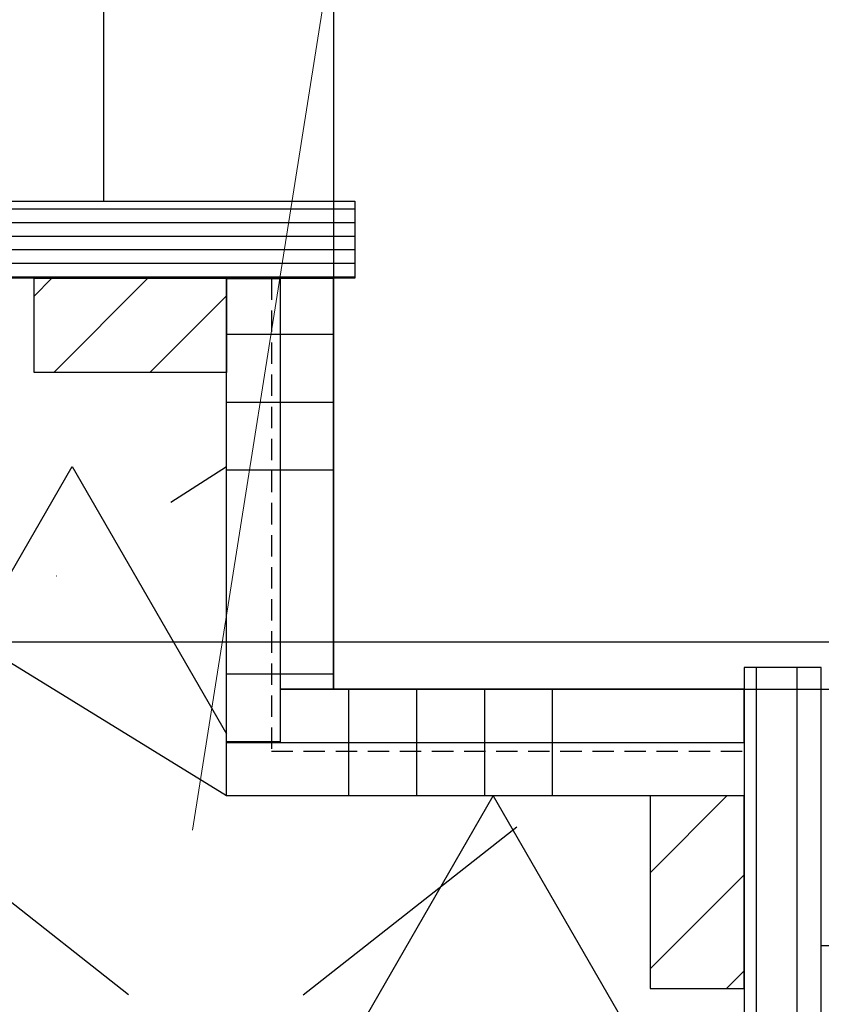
# Model space of a CAD drawing. Header units: millimetres. Extents: x 111285 to 237437, y -9513 to 52045.
# Tile 4 of 117: x 126662 to 126849, y 509 to 739. Entities that reach past the tile are written whole.
import ezdxf

# ---------------------------------------------------------------- set-up
doc = ezdxf.new("R2010")
doc.units = ezdxf.units.MM
doc.header["$LTSCALE"] = 100
for name, pattern in [('CENTER', [50.800000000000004, 31.75, -6.35, 6.35, -6.35]), ('DASHDOT2', [12.7, 6.35, -3.175, 0, -3.175]), ('DASHED', [0.75, 0.5, -0.25]), ('HIDDEN', [9.524999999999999, 6.35, -3.175])]:
    doc.linetypes.add(name, pattern=pattern)
doc.layers.get('0').update_dxf_attribs({"color": 252})
for name, color, linetype in [('0-aanzicht', 252, 'Continuous'), ('0-acceering', 252, 'Continuous'), ('0-binnenwanden', 252, 'Continuous'), ('0-HOOFDSTRAMIEN', 1, 'CENTER'), ('0-ISOLATIE', 252, 'Continuous'), ('0-METSTU', 252, 'Continuous'), ('OTH 69- WANDCONTACTDOZEN EXTRA', 252, 'Continuous')]:
    doc.layers.add(name, color=color, linetype=linetype)
doc.layers.add('X-ref binnenlijn', color=252, linetype='Continuous', plot=False)

# ---------------------------------------------------------------- blocks, each defined once
blk = doc.blocks.new('U-STRAMIEN')
at = {"layer": '0-HOOFDSTRAMIEN', "ltscale": 0.3}
blk.add_lwpolyline([(-4999.999999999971, 0), (68000.00000000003, 0)], dxfattribs=at)
blk = doc.blocks.new('hoek-sr1 en sr2')
at = {"linetype": 'DASHED', "ltscale": 0.1}
for p, q in [((553.4999999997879, -553.5000000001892), (663.9966482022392, -553.5000000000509)), ((553.4999999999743, -663.996648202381), (553.4999999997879, -553.5000000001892))]:
    blk.add_line(p, q, dxfattribs=at)
at = {"layer": '0-aanzicht', "linetype": 'DASHDOT2', "ltscale": 0.1}
for p, q in [((460.9999999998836, -418.0000000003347), (619.9966482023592, -543.0000000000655)), ((619.9966482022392, -418.0000000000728), (460.9999999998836, -543.0000000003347)), ((542.9999999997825, -543.0000000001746), (418.0000000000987, -620.0000000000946)), ((422.9999999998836, -543.0000000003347), (543.0000000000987, -620.0000000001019))]:
    blk.add_line(p, q, dxfattribs=at)
at = {"layer": '0-acceering', "ltscale": 0.1}
for p, q in [((666.7499999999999, -573.0000000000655), (666.7499999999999, -443.0000000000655)), ((676.2749999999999, -573.0000000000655), (676.2749999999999, -443.0000000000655)), ((663.9966482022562, -502.1544821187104), (659.8421660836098, -498.0000000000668)), ((663.9966482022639, -524.6051224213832), (641.9966482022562, -502.6051224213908)), ((659.9408854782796, -543.0000000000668), (641.996648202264, -525.0557627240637)), ((571.5, -555.5000000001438), (571.5, -543.0000000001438)), ((587.3750068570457, -555.5000000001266), (587.3750068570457, -543.0000000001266)), ((603.2500137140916, -555.5000000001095), (603.2500137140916, -543.0000000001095)), ((619.1250559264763, -555.5000000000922), (619.1250559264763, -543.0000000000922)), ((555.4999999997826, -555.6249931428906), (542.9999999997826, -555.624993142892)), ((571.5, -568.0000000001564), (571.5, -555.5000000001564)), ((587.3750068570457, -568.0000000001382), (587.3750068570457, -555.5000000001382)), ((603.2500137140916, -568.0000000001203), (603.2500137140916, -555.5000000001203)), ((619.1250559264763, -568.0000000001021), (619.1250559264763, -555.5000000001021)), ((555.4999999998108, -571.4999999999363), (542.9999999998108, -571.4999999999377)), ((567.9999999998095, -571.4999999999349), (555.4999999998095, -571.4999999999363)), ((555.499999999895, -619.1249440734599), (542.999999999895, -619.1249440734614)), ((567.9999999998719, -619.1249440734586), (555.4999999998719, -619.1249440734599)), ((555.499999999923, -634.9999862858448), (542.999999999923, -634.9999862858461)), ((567.9999999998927, -634.9999862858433), (555.4999999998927, -634.9999862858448)), ((524.6051224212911, -664.00000000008), (502.6051224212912, -642.00000000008)), ((542.9999999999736, -659.9442372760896), (525.0557627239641, -642.00000000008)), ((555.499999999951, -650.8749931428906), (542.999999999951, -650.874993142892)), ((567.9999999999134, -650.8749931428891), (555.4999999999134, -650.8749931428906)), ((502.1544821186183, -664.00000000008), (497.9999999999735, -659.8455178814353)), ((572.9999999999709, -664.2750000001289), (442.9999999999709, -664.2750000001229)), ((572.9999999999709, -667.4500000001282), (442.9999999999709, -667.4500000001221)), ((572.9999999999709, -670.6250000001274), (442.9999999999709, -670.6250000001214)), ((572.9999999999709, -673.8000000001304), (442.9999999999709, -673.8000000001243)), ((572.9999999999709, -676.9750000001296), (442.9999999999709, -676.9750000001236)), ((572.9999999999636, -680.1500000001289), (442.9999999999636, -680.1500000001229))]:
    blk.add_line(p, q, dxfattribs=at)
at = {"layer": '0-binnenwanden', "ltscale": 0.1}
for p, q in [((663.9966482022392, -573.0000000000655), (663.9966482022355, -443.0000000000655)), ((681.9966482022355, -443.0000000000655), (681.9966482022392, -573.0000000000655)), ((641.9966482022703, -543.0000000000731), (641.9966482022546, -498.0000000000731)), ((641.9966482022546, -498.0000000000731), (663.9966482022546, -498.0000000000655)), ((663.9966482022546, -498.0000000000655), (663.9966482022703, -543.0000000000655)), ((663.9966482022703, -543.0000000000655), (641.9966482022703, -543.0000000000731)), ((681.9966482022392, -573.0000000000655), (663.9966482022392, -573.0000000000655)), ((542.9999999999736, -642.00000000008), (497.9999999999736, -642.00000000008)), ((497.9999999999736, -642.00000000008), (497.9999999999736, -664.00000000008)), ((542.9999999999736, -664.00000000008), (542.9999999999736, -642.00000000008)), ((572.9999999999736, -664.0000000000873), (442.9999999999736, -664.00000000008)), ((497.9999999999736, -664.00000000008), (542.9999999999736, -664.00000000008)), ((572.9999999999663, -682.0000000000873), (572.9999999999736, -664.0000000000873)), ((442.9999999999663, -682.00000000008), (572.9999999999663, -682.0000000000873))]:
    blk.add_line(p, q, dxfattribs=at)
at = {"layer": '0-ISOLATIE', "ltscale": 0.1}
for p, q in [((533.1687836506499, -417.9999999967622), (605.3375673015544, -543.0000000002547)), ((605.3375673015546, -543.0000000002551), (645.1747358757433, -474.000000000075)), ((462.4559707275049, -543.0000000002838), (506.9119414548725, -620.0000000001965)), ((506.9119414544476, -619.9999999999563), (542.9999999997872, -557.4936490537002))]:
    blk.add_line(p, q, dxfattribs=at)
at = {"layer": '0-METSTU', "ltscale": 0.1}
for p, q in [((663.9966482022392, -543.0000000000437), (542.9999999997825, -543.0000000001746)), ((542.9999999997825, -543.0000000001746), (542.9999999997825, -555.5000000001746)), ((663.9966482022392, -555.5000000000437), (663.9966482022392, -543.0000000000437)), ((555.4999999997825, -555.5000000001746), (542.9999999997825, -555.5000000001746)), ((542.9999999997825, -555.5000000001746), (542.9999999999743, -663.996648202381)), ((542.9999999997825, -555.5000000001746), (663.9966482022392, -555.5000000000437)), ((555.4999999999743, -663.996648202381), (555.4999999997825, -555.5000000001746)), ((555.4999999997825, -555.5000000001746), (663.9966482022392, -555.5000000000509)), ((555.4999999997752, -568.0000000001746), (555.4999999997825, -555.5000000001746)), ((663.9966482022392, -555.5000000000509), (663.9966482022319, -568.0000000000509)), ((555.4999999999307, -663.996648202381), (555.4999999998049, -568.0000000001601)), ((555.4999999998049, -568.0000000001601), (567.9999999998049, -568.0000000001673)), ((663.9966482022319, -568.0000000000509), (555.4999999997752, -568.0000000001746)), ((567.9999999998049, -568.0000000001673), (567.9999999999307, -663.996648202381)), ((542.9999999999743, -663.996648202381), (555.4999999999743, -663.996648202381)), ((567.9999999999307, -663.996648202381), (555.4999999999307, -663.996648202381))]:
    blk.add_line(p, q, dxfattribs=at)
blk = doc.blocks.new('onderlegger beganegrond')
at = {"linetype": 'HIDDEN', "lineweight": 0, "ltscale": 0.5}
blk.add_line((550, 549.9889154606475), (7405, 43805.00000000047), dxfattribs=at)
at = {"layer": 'OTH 69- WANDCONTACTDOZEN EXTRA'}
for p, q in [((529.2312647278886, 1092.800533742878), (529.2312647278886, 697.0000000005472)), ((1092.797181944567, 523.0000000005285), (696.9966482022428, 523.0000000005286))]:
    blk.add_line(p, q, dxfattribs=at)
at = {"layer": 'X-ref binnenlijn'}
blk.add_lwpolyline([(65120.00000000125, 12574.00000000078), (32630.00000000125, 12573.99999416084), (32630.00000000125, 12638), (7404.996105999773, 12638.00000000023), (7404.996105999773, 16138), (32630.00000000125, 16138), (32630.00000000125, 29144.00000000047), (7405.000000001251, 29143.99838104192), (7405.000000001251, 32644), (32630.00000000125, 32644), (32630.00000000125, 43804.99999999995), (583.0000000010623, 43804.99999999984), (582.999999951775, 583.0000000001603), (43680.00000000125, 583.0000000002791)], dxfattribs=at)
at = {"xscale": -1, "rotation": 180}
blk.add_blockref('hoek-sr1 en sr2', (15, 15.00000000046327), dxfattribs=at)

msp = doc.modelspace()

# ---------------------------------------------------------------- linework, layer by layer
at = {"linetype": 'DASHED', "ltscale": 0.1}
for p, q in [((126720.4985052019, 678.9966482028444), (126720.4985052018, 568.5000000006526)), ((126720.4985052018, 568.5000000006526), (126830.9951534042, 568.5000000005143))]:
    msp.add_line(p, q, dxfattribs=at)
at = {"layer": '0-aanzicht', "linetype": 'DASHDOT2', "ltscale": 0.1}
for p, q in [((126709.9985052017, 558.000000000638), (126584.9985052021, 635.0000000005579)), ((126589.9985052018, 558.000000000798), (126709.9985052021, 635.0000000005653)), ((126627.9985052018, 433.000000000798), (126786.9951534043, 558.0000000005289)), ((126786.9951534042, 433.0000000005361), (126627.9985052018, 558.000000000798))]:
    msp.add_line(p, q, dxfattribs=at)
at = {"layer": '0-acceering', "ltscale": 0.1}
for p, q in [((126739.9985052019, 695.1500000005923), (126609.9985052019, 695.1500000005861)), ((126739.9985052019, 691.975000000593), (126609.9985052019, 691.9750000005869)), ((126739.9985052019, 688.8000000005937), (126609.9985052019, 688.8000000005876)), ((126739.9985052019, 685.6250000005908), (126609.9985052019, 685.6250000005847)), ((126739.9985052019, 682.4500000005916), (126609.9985052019, 682.4500000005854)), ((126739.9985052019, 679.2750000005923), (126609.9985052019, 679.2750000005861)), ((126669.1529873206, 679.0000000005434), (126664.9985052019, 674.8455178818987)), ((126691.6036276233, 679.0000000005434), (126669.6036276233, 657.0000000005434)), ((126709.9985052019, 674.9442372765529), (126692.0542679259, 657.0000000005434)), ((126722.4985052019, 665.874993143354), (126709.9985052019, 665.8749931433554)), ((126734.9985052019, 665.8749931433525), (126722.4985052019, 665.874993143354)), ((126722.4985052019, 649.9999862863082), (126709.9985052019, 649.9999862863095)), ((126734.9985052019, 649.9999862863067), (126722.4985052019, 649.9999862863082)), ((126722.4985052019, 634.1249440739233), (126709.9985052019, 634.1249440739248)), ((126734.9985052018, 634.1249440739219), (126722.4985052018, 634.1249440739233)), ((126833.748505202, 588.0000000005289), (126833.748505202, 458.0000000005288)), ((126843.273505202, 588.0000000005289), (126843.273505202, 458.0000000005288)), ((126722.4985052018, 586.5000000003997), (126709.9985052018, 586.5000000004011)), ((126734.9985052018, 586.5000000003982), (126722.4985052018, 586.5000000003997)), ((126738.498505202, 583.0000000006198), (126738.498505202, 570.5000000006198)), ((126754.373512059, 583.0000000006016), (126754.373512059, 570.5000000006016)), ((126770.2485189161, 583.0000000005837), (126770.2485189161, 570.5000000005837)), ((126786.1235611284, 583.0000000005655), (126786.1235611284, 570.5000000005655)), ((126722.4985052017, 570.624993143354), (126709.9985052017, 570.6249931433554)), ((126738.498505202, 570.5000000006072), (126738.498505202, 558.0000000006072)), ((126754.373512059, 570.50000000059), (126754.373512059, 558.00000000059)), ((126770.2485189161, 570.5000000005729), (126770.2485189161, 558.0000000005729)), ((126786.1235611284, 570.5000000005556), (126786.1235611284, 558.0000000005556)), ((126826.9393906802, 558.0000000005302), (126808.9951534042, 540.0557627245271)), ((126830.9951534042, 539.6051224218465), (126808.9951534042, 517.605122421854)), ((126830.9951534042, 517.1544821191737), (126826.8406712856, 513.0000000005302))]:
    msp.add_line(p, q, dxfattribs=at)
at = {"layer": '0-binnenwanden', "ltscale": 0.1}
for p, q in [((126609.9985052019, 697.0000000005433), (126739.9985052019, 697.0000000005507)), ((126739.9985052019, 697.0000000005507), (126739.9985052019, 679.0000000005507)), ((126739.9985052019, 679.0000000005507), (126609.9985052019, 679.0000000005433)), ((126664.9985052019, 657.0000000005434), (126664.9985052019, 679.0000000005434)), ((126664.9985052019, 679.0000000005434), (126709.9985052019, 679.0000000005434)), ((126709.9985052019, 679.0000000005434), (126709.9985052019, 657.0000000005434)), ((126709.9985052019, 657.0000000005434), (126664.9985052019, 657.0000000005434)), ((126848.9951534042, 588.0000000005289), (126830.9951534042, 588.0000000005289)), ((126830.9951534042, 588.0000000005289), (126830.9951534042, 458.0000000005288)), ((126848.9951534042, 458.0000000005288), (126848.9951534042, 588.0000000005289)), ((126830.9951534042, 558.0000000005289), (126808.9951534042, 558.0000000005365)), ((126808.9951534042, 558.0000000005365), (126808.9951534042, 513.0000000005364)), ((126830.9951534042, 513.0000000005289), (126830.9951534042, 558.0000000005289)), ((126808.9951534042, 513.0000000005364), (126830.9951534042, 513.0000000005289))]:
    msp.add_line(p, q, dxfattribs=at)
at = {"layer": '0-ISOLATIE', "ltscale": 0.1}
for p, q in [((126629.4544759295, 558.000000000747), (126673.9104466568, 635.0000000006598)), ((126673.9104466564, 635.0000000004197), (126709.9985052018, 572.4936490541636)), ((126700.1672888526, 432.9999999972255), (126772.3360725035, 558.000000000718)), ((126772.3360725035, 558.0000000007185), (126812.1732410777, 489.0000000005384))]:
    msp.add_line(p, q, dxfattribs=at)
at = {"layer": '0-METSTU', "ltscale": 0.1}
for p, q in [((126709.9985052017, 570.500000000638), (126709.9985052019, 678.9966482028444)), ((126709.9985052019, 678.9966482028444), (126722.4985052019, 678.9966482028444)), ((126722.4985052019, 678.9966482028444), (126722.4985052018, 583.0000000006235)), ((126734.9985052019, 678.9966482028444), (126722.4985052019, 678.9966482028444)), ((126722.4985052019, 678.9966482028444), (126722.4985052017, 570.500000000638)), ((126734.9985052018, 583.0000000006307), (126734.9985052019, 678.9966482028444)), ((126722.4985052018, 583.0000000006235), (126734.9985052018, 583.0000000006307)), ((126830.9951534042, 583.0000000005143), (126722.4985052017, 583.000000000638)), ((126722.4985052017, 583.000000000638), (126722.4985052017, 570.500000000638)), ((126830.9951534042, 570.5000000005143), (126830.9951534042, 583.0000000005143)), ((126722.4985052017, 570.500000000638), (126709.9985052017, 570.500000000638)), ((126709.9985052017, 570.500000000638), (126830.9951534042, 570.500000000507)), ((126709.9985052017, 558.000000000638), (126709.9985052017, 570.500000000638)), ((126722.4985052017, 570.500000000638), (126830.9951534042, 570.5000000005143)), ((126830.9951534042, 570.500000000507), (126830.9951534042, 558.000000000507)), ((126830.9951534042, 558.000000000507), (126709.9985052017, 558.000000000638))]:
    msp.add_line(p, q, dxfattribs=at)

# ---------------------------------------------------------------- block references
msp.add_blockref('onderlegger beganegrond', (126151.998505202, 0))
at = {"layer": '0-HOOFDSTRAMIEN'}
msp.add_blockref('U-STRAMIEN', (126481.998505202, 594.0000000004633), dxfattribs=at)

doc.saveas('drawing.dxf')
